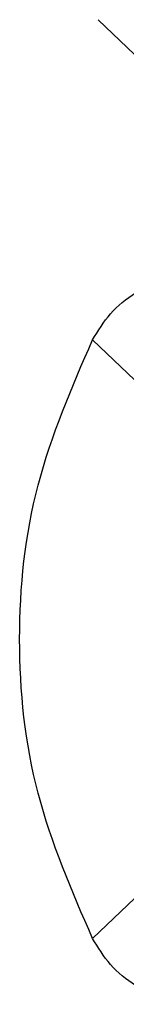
# Model space of a CAD drawing. Header units: inches. Extents: x 170 to 312, y 215 to 248.
# Tile 77 of 177: x 176.46916 to 176.47563, y 242.99165 to 243.05121. Entities that reach past the tile are written whole.
import ezdxf

# ---------------------------------------------------------------- set-up
doc = ezdxf.new("R2010")
doc.units = ezdxf.units.IN
doc.header["$LTSCALE"] = 0.25
doc.header["$MEASUREMENT"] = 0
doc.layers.add('STANDARD MOTOR LH', color=7, linetype='Continuous')

msp = doc.modelspace()

# ---------------------------------------------------------------- linework, layer by layer
at = {"layer": 'STANDARD MOTOR LH'}
for p, q in [((176.473922, 243.051213), (176.478716, 243.046623)), ((176.473584, 243.03185), (176.478716, 243.026936)), ((176.478716, 243.000537), (176.473584, 242.995625))]:
    msp.add_line(p, q, dxfattribs=at)
for points, knots in [([(176.473584, 243.03185), (176.473921, 243.032395), (176.474608, 243.033503), (176.476166, 243.034766), (176.478041, 243.035655), (176.479428, 243.035769), (176.480132, 243.035827)], [0, 0, 0, 0, 0.2379185, 0.4839742, 0.7380271, 1, 1, 1, 1]), ([(176.473584, 242.995625), (176.472329, 242.998511), (176.469819, 243.004282), (176.46883, 243.013738), (176.469819, 243.023193), (176.472329, 243.028964), (176.473584, 243.03185)], [0, 0, 0, 0, 0.2500143, 0.4999994, 0.749985, 1, 1, 1, 1]), ([(176.480132, 242.991648), (176.479428, 242.991706), (176.478041, 242.991821), (176.476166, 242.992709), (176.474607, 242.993972), (176.473921, 242.99508), (176.473584, 242.995625)], [0, 0, 0, 0, 0.261981, 0.516031, 0.762084, 1, 1, 1, 1])]:
    msp.add_open_spline(points, degree=3, knots=knots, dxfattribs=at)

doc.saveas('drawing.dxf')
